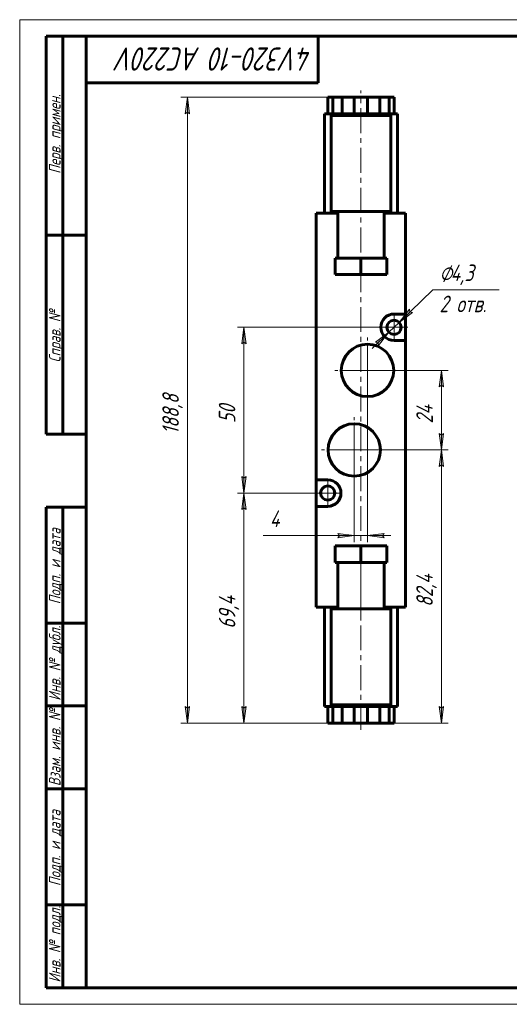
# Model space of a CAD drawing. Header units: millimetres. Extents: x 0 to 420, y 0 to 297.
# Tile 1 of 3: x 0 to 148, y 0 to 297. Entities that reach past the tile are written whole.
import ezdxf

# ---------------------------------------------------------------- set-up
doc = ezdxf.new("R2010")
doc.units = ezdxf.units.MM
for name, pattern in [('K5LT_AXLED', [12, 7.5, -1.5, 1.5, -1.5]), ('K5LT_BASIC', [0]), ('K5LT_THIN', [0])]:
    doc.linetypes.add(name, pattern=pattern)
doc.layers.add('Системный слой', color=7, linetype='Continuous')
doc.layers.add('Системный слой (1)', color=7, linetype='Continuous', true_color=0x6c6c6c)
doc.styles.add('KDIMTEXTSTYLE', font='txt', dxfattribs={"width": 0.96, "oblique": 15, "height": 5})
doc.styles.add('KTEXTSTYLE', font='txt', dxfattribs={"width": 0.96, "height": 5})
doc.dimstyles.new('KDIMSTYLE (1.00)', dxfattribs={"dimtxt": 5, "dimasz": 1, "dimexe": 2, "dimexo": 0, "dimgap": 1, "dimtad": 1, "dimtxsty": 'KDIMTEXTSTYLE', "dimsah": 1, "dimcen": 0, "dimdle": 1, "dimadec": 0, "dimazin": 0, "dimtfac": 0.667, "dimtmove": 0, "dimatfit": 3, "dimfxl": 1, "dimtvp": 1, "dimtolj": 1, "dimtzin": 0, "dimarcsym": 0})

# ---------------------------------------------------------------- blocks, each defined once
blk = doc.blocks.new('U9')
at = {"layer": 'Системный слой (1)', "color": 143, "linetype": 'K5LT_BASIC', "lineweight": 60, "true_color": 0x33acca}
for p, q in [((91.89, 238.61), (95.89, 238.61)), ((109.89, 238.61), (113.89, 238.61))]:
    blk.add_line(p, q, dxfattribs=at)
blk = doc.blocks.new('U10')
at = {"layer": 'Системный слой (1)', "color": 143, "linetype": 'K5LT_BASIC', "lineweight": 60, "true_color": 0x33acca}
for p, q in [((91.89, 119.81), (95.89, 119.81)), ((109.89, 119.81), (113.89, 119.81))]:
    blk.add_line(p, q, dxfattribs=at)
blk = doc.blocks.new('U11')
at = {"layer": 'Системный слой (1)', "color": 30, "linetype": 'K5LT_AXLED', "lineweight": 18, "true_color": 0xff8000}
for q in [(92.89, 158.36), (88.74, 154.21), (97.04, 154.21), (92.89, 150.06)]:
    blk.add_line((92.89, 154.21), q, dxfattribs=at)
blk = doc.blocks.new('U12')
at = {"layer": 'Системный слой (1)', "color": 30, "linetype": 'K5LT_AXLED', "lineweight": 18, "true_color": 0xff8000}
for q in [(100.89, 177.11), (90.99, 167.21), (110.79, 167.21), (100.89, 157.31)]:
    blk.add_line((100.89, 167.21), q, dxfattribs=at)
blk = doc.blocks.new('U13')
at = {"layer": 'Системный слой (1)', "color": 30, "linetype": 'K5LT_AXLED', "lineweight": 18, "true_color": 0xff8000}
for q in [(104.89, 201.11), (94.99, 191.21), (114.79, 191.21), (104.89, 181.31)]:
    blk.add_line((104.89, 191.21), q, dxfattribs=at)
blk = doc.blocks.new('U14')
at = {"layer": 'Системный слой (1)', "color": 30, "linetype": 'K5LT_AXLED', "lineweight": 18, "true_color": 0xff8000}
for q in [(112.89, 208.36), (108.74, 204.21), (117.04, 204.21), (112.89, 200.06)]:
    blk.add_line((112.89, 204.21), q, dxfattribs=at)
blk = doc.blocks.new('D13')
at = {"layer": 'Системный слой (1)'}
for points in [[(68.29, 199.21), (67.63, 204.21), (66.97, 199.21), (67.63, 199.71)], [(67.63, 154.21), (68.29, 159.21), (67.63, 158.71), (66.97, 159.21)]]:
    blk.add_hatch(color=7, dxfattribs=at).paths.add_polyline_path(points)
at = {"layer": 'Системный слой (1)', "color": 7, "linetype": 'K5LT_THIN', "lineweight": 18, "true_color": 0xffffff}
for p, q in [((112.89, 204.21), (65.63, 204.21)), ((66.97, 199.21), (67.63, 204.21)), ((67.63, 204.21), (68.29, 199.21)), ((67.63, 199.71), (66.97, 199.21)), ((68.29, 199.21), (67.63, 199.71)), ((67.63, 154.21), (66.97, 159.21)), ((66.97, 159.21), (67.63, 158.71)), ((67.63, 158.71), (68.29, 159.21)), ((68.29, 159.21), (67.63, 154.21)), ((92.89, 154.21), (65.63, 154.21))]:
    blk.add_line(p, q, dxfattribs=at)
blk.add_wipeout([(66.63, 175.32), (59.25, 175.32), (59.25, 182.78), (66.63, 182.78)]).dxf.layer = 'Системный слой (1)'
blk.add_line((67.63, 154.21), (67.63, 204.21), dxfattribs=at)
at = {"layer": 'Системный слой (1)', "color": 7, "insert": (60.04, 175.32), "char_height": 5, "attachment_point": 1, "rotation": 90, "style": 'KTEXTSTYLE'}
blk.add_mtext('\\fArial|b0|c204|p34;\\H5.0;\\W1.000;\\Q15;\\fGOST Type AU|b0|i0|c204|p34;\\Q15;\\W0.960;50', dxfattribs=at)
blk = doc.blocks.new('KDIMARROW_01')
at = {"layer": 'Системный слой'}
blk.add_hatch(color=0, dxfattribs=at).paths.add_polyline_path([(-5, -0.66), (0, 0), (-5, 0.66), (-4.5, 0)])
at = {"layer": 'Системный слой', "color": 0, "linetype": 'K5LT_THIN', "lineweight": 18}
for p, q in [((-4.5, 0), (-5, 0.66)), ((-5, 0.66), (0, 0)), ((0, 0), (-5, -0.66)), ((-5, -0.66), (-4.5, 0))]:
    blk.add_line(p, q, dxfattribs=at)
at = {"layer": 'Системный слой (1)', "color": 0, "linetype": 'K5LT_THIN', "lineweight": 18}
blk.add_line((102.89, 179.21), (101.89, 179.21), dxfattribs=at)
blk = doc.blocks.new('D14')
at = {"layer": 'Системный слой (1)'}
for points in [[(127.84, 186.21), (127.18, 191.21), (126.52, 186.21), (127.18, 186.71)], [(127.18, 167.21), (127.84, 172.21), (127.18, 171.71), (126.52, 172.21)]]:
    blk.add_hatch(color=7, dxfattribs=at).paths.add_polyline_path(points)
at = {"layer": 'Системный слой (1)', "color": 7, "linetype": 'K5LT_THIN', "lineweight": 18, "true_color": 0xffffff}
for p, q in [((104.89, 191.21), (129.18, 191.21)), ((126.52, 186.21), (127.18, 191.21)), ((127.18, 191.21), (127.84, 186.21)), ((127.18, 186.71), (126.52, 186.21)), ((127.84, 186.21), (127.18, 186.71)), ((127.18, 167.21), (126.52, 172.21)), ((126.52, 172.21), (127.18, 171.71)), ((127.18, 171.71), (127.84, 172.21)), ((127.84, 172.21), (127.18, 167.21)), ((100.89, 167.21), (129.18, 167.21))]:
    blk.add_line(p, q, dxfattribs=at)
blk.add_wipeout([(126.18, 175.19), (118.8, 175.19), (118.8, 182.9), (126.18, 182.9)]).dxf.layer = 'Системный слой (1)'
blk.add_line((127.18, 167.21), (127.18, 191.21), dxfattribs=at)
at = {"layer": 'Системный слой (1)', "color": 7, "insert": (119.59, 175.19), "char_height": 5, "attachment_point": 1, "rotation": 90, "style": 'KTEXTSTYLE'}
blk.add_mtext('\\fArial|b0|c204|p34;\\H5.0;\\W1.000;\\Q15;\\fGOST Type AU|b0|i0|c204|p34;\\Q15;\\W0.960;24', dxfattribs=at)
blk = doc.blocks.new('D15')
at = {"layer": 'Системный слой (1)'}
for points in [[(114.43, 205.7), (118.48, 208.71), (117.66, 208.84), (117.56, 209.66)], [(108.21, 198.75), (111.34, 202.71), (107.3, 199.7), (108.11, 199.57)]]:
    blk.add_hatch(color=7, dxfattribs=at).paths.add_polyline_path(points)
at = {"layer": 'Системный слой (1)', "color": 7, "linetype": 'K5LT_THIN', "lineweight": 18, "true_color": 0xffffff}
for p, q in [((114.43, 205.7), (124.59, 215.56)), ((114.43, 205.7), (119.45, 210.58)), ((117.56, 209.66), (114.43, 205.7)), ((114.43, 205.7), (118.48, 208.71)), ((117.66, 208.84), (117.56, 209.66)), ((118.48, 208.71), (117.66, 208.84)), ((111.34, 202.71), (114.43, 205.7)), ((111.34, 202.71), (106.32, 197.83)), ((111.34, 202.71), (107.3, 199.7)), ((108.21, 198.75), (111.34, 202.71)), ((107.3, 199.7), (108.11, 199.57)), ((108.11, 199.57), (108.21, 198.75))]:
    blk.add_line(p, q, dxfattribs=at)
blk.add_wipeout([(126.59, 207.18), (126.59, 223.95), (141.96, 223.95), (141.96, 207.18)]).dxf.layer = 'Системный слой (1)'
blk.add_line((124.59, 215.56), (144.6, 215.56), dxfattribs=at)
at = {"layer": 'Системный слой (1)', "color": 7, "char_height": 5, "attachment_point": 1, "style": 'KTEXTSTYLE'}
for s, insert in [('\\fArial|b0|c204|p34;\\H5.0;\\W1.000;\\Q15;\\fGOST Type AU|b0|i0|c204|p34;\\Q15;\\W0.960;⌀', (126.59, 223.15)), ('\\fArial|b0|c204|p34;\\H5.0;\\W1.000;\\Q15;\\fGOST Type AU|b0|i0|c204|p34;\\Q15;\\W0.960;4,3', (129.9, 223.15)), ('\\fArial|b0|c204|p34;\\H5.0;\\W1.000;\\Q15;\\fGOST Type AU|b0|i0|c204|p34;\\Q15;\\W0.960;2 отв.', (126.59, 213.77))]:
    blk.add_mtext(s, dxfattribs=dict(at, insert=insert))
blk = doc.blocks.new('D16')
at = {"layer": 'Системный слой (1)'}
for points in [[(127.84, 162.21), (127.18, 167.21), (126.52, 162.21), (127.18, 162.71)], [(127.18, 84.81), (127.84, 89.81), (127.18, 89.31), (126.52, 89.81)]]:
    blk.add_hatch(color=7, dxfattribs=at).paths.add_polyline_path(points)
at = {"layer": 'Системный слой (1)', "color": 7, "linetype": 'K5LT_THIN', "lineweight": 18, "true_color": 0xffffff}
for p, q in [((100.89, 167.21), (129.18, 167.21)), ((126.52, 162.21), (127.18, 167.21)), ((127.18, 167.21), (127.84, 162.21)), ((127.18, 162.71), (126.52, 162.21)), ((127.84, 162.21), (127.18, 162.71)), ((127.18, 84.81), (126.52, 89.81)), ((126.52, 89.81), (127.18, 89.31)), ((127.18, 89.31), (127.84, 89.81)), ((127.84, 89.81), (127.18, 84.81)), ((102.89, 84.81), (129.18, 84.81))]:
    blk.add_line(p, q, dxfattribs=at)
blk.add_wipeout([(126.18, 119.87), (118.8, 119.87), (118.8, 131.65), (126.18, 131.65)]).dxf.layer = 'Системный слой (1)'
blk.add_line((127.18, 84.81), (127.18, 167.21), dxfattribs=at)
at = {"layer": 'Системный слой (1)', "color": 7, "insert": (119.59, 119.87), "char_height": 5, "attachment_point": 1, "rotation": 90, "style": 'KTEXTSTYLE'}
blk.add_mtext('\\fArial|b0|c204|p34;\\H5.0;\\W1.000;\\Q15;\\fGOST Type AU|b0|i0|c204|p34;\\Q15;\\W0.960;82,4', dxfattribs=at)
blk = doc.blocks.new('D17')
at = {"layer": 'Системный слой (1)'}
for points in [[(51.25, 268.61), (50.59, 273.61), (49.93, 268.61), (50.59, 269.11)], [(50.59, 84.81), (51.25, 89.81), (50.59, 89.31), (49.93, 89.81)]]:
    blk.add_hatch(color=7, dxfattribs=at).paths.add_polyline_path(points)
at = {"layer": 'Системный слой (1)', "color": 7, "linetype": 'K5LT_THIN', "lineweight": 18, "true_color": 0xffffff}
for p, q in [((102.89, 273.61), (48.59, 273.61)), ((49.93, 268.61), (50.59, 273.61)), ((50.59, 273.61), (51.25, 268.61)), ((50.59, 269.11), (49.93, 268.61)), ((51.25, 268.61), (50.59, 269.11)), ((50.59, 84.81), (49.93, 89.81)), ((49.93, 89.81), (50.59, 89.31)), ((50.59, 89.31), (51.25, 89.81)), ((51.25, 89.81), (50.59, 84.81)), ((102.89, 84.81), (48.59, 84.81))]:
    blk.add_line(p, q, dxfattribs=at)
blk.add_wipeout([(49.59, 171.95), (42.21, 171.95), (42.21, 185.89), (49.59, 185.89)]).dxf.layer = 'Системный слой (1)'
blk.add_line((50.59, 273.61), (50.59, 84.81), dxfattribs=at)
at = {"layer": 'Системный слой (1)', "color": 7, "insert": (43.01, 171.95), "char_height": 5, "attachment_point": 1, "rotation": 90, "style": 'KTEXTSTYLE'}
blk.add_mtext('\\fArial|b0|c204|p34;\\H5.0;\\W1.000;\\Q15;\\fGOST Type AU|b0|i0|c204|p34;\\Q15;\\W0.960;188,8', dxfattribs=at)
blk = doc.blocks.new('D18')
at = {"layer": 'Системный слой (1)'}
for points in [[(68.29, 149.21), (67.63, 154.21), (66.97, 149.21), (67.63, 149.71)], [(67.63, 84.81), (68.29, 89.81), (67.63, 89.31), (66.97, 89.81)]]:
    blk.add_hatch(color=7, dxfattribs=at).paths.add_polyline_path(points)
at = {"layer": 'Системный слой (1)', "color": 7, "linetype": 'K5LT_THIN', "lineweight": 18, "true_color": 0xffffff}
for p, q in [((92.89, 154.21), (65.63, 154.21)), ((66.97, 149.21), (67.63, 154.21)), ((67.63, 154.21), (68.29, 149.21)), ((67.63, 149.71), (66.97, 149.21)), ((68.29, 149.21), (67.63, 149.71)), ((67.63, 84.81), (66.97, 89.81)), ((66.97, 89.81), (67.63, 89.31)), ((67.63, 89.31), (68.29, 89.81)), ((68.29, 89.81), (67.63, 84.81)), ((102.89, 84.81), (65.63, 84.81))]:
    blk.add_line(p, q, dxfattribs=at)
blk.add_wipeout([(66.63, 113.3), (59.25, 113.3), (59.25, 125.21), (66.63, 125.21)]).dxf.layer = 'Системный слой (1)'
blk.add_line((67.63, 84.81), (67.63, 154.21), dxfattribs=at)
at = {"layer": 'Системный слой (1)', "color": 7, "insert": (60.04, 113.3), "char_height": 5, "attachment_point": 1, "rotation": 90, "style": 'KTEXTSTYLE'}
blk.add_mtext('\\fArial|b0|c204|p34;\\H5.0;\\W1.000;\\Q15;\\fGOST Type AU|b0|i0|c204|p34;\\Q15;\\W0.960;69,4', dxfattribs=at)
blk = doc.blocks.new('D19')
at = {"layer": 'Системный слой (1)'}
for points in [[(95.89, 140.73), (100.89, 141.39), (95.89, 142.04), (96.39, 141.39)], [(109.39, 141.39), (109.89, 142.04), (104.89, 141.39), (109.89, 140.73)]]:
    blk.add_hatch(color=7, dxfattribs=at).paths.add_polyline_path(points)
at = {"layer": 'Системный слой (1)', "color": 7, "linetype": 'K5LT_THIN', "lineweight": 18, "true_color": 0xffffff}
for p, q in [((104.89, 191.21), (104.89, 139.39)), ((100.89, 167.21), (100.89, 139.39)), ((100.89, 141.39), (82.29, 141.39)), ((100.89, 141.39), (93.89, 141.39)), ((100.89, 141.39), (95.89, 142.04)), ((95.89, 142.04), (96.39, 141.39)), ((96.39, 141.39), (95.89, 140.73)), ((95.89, 140.73), (100.89, 141.39)), ((100.89, 141.39), (104.89, 141.39)), ((109.89, 142.04), (104.89, 141.39)), ((104.89, 141.39), (109.89, 140.73)), ((104.89, 141.39), (111.89, 141.39)), ((109.39, 141.39), (109.89, 142.04)), ((109.89, 140.73), (109.39, 141.39))]:
    blk.add_line(p, q, dxfattribs=at)
blk.add_wipeout([(75.42, 142.39), (75.42, 149.77), (80.09, 149.77), (80.09, 142.39)]).dxf.layer = 'Системный слой (1)'
blk.add_line((82.29, 141.39), (73.42, 141.39), dxfattribs=at)
at = {"layer": 'Системный слой (1)', "color": 7, "insert": (75.42, 148.97), "char_height": 5, "attachment_point": 1, "style": 'KTEXTSTYLE'}
blk.add_mtext('\\fArial|b0|c204|p34;\\H5.0;\\W1.000;\\Q15;\\fGOST Type AU|b0|i0|c204|p34;\\Q15;\\W0.960;4', dxfattribs=at)
blk = doc.blocks.new('U15')
at = {"color": 7, "linetype": 'K5LT_THIN', "lineweight": 18, "true_color": 0xffffff}
for p, q in [((0, 0), (0, 297)), ((0, 297), (420, 297)), ((420, 0), (0, 0))]:
    blk.add_line(p, q, dxfattribs=at)
at = {"color": 143, "linetype": 'K5LT_BASIC', "lineweight": 60, "true_color": 0x33acca}
for p, q in [((8, 172), (8, 292)), ((20, 292), (8, 292)), ((13, 172), (13, 292)), ((20, 5), (20, 292)), ((20, 292), (415, 292)), ((90, 292), (90, 278)), ((90, 278), (20, 278)), ((20, 232), (8, 232)), ((20, 172), (8, 172)), ((8, 5), (8, 150)), ((20, 150), (8, 150)), ((13, 5), (13, 150)), ((20, 115), (8, 115)), ((20, 90), (8, 90)), ((20, 65), (8, 65)), ((20, 30), (8, 30)), ((20, 5), (8, 5)), ((415, 5), (20, 5))]:
    blk.add_line(p, q, dxfattribs=at)
at = {"color": 7, "attachment_point": 1, "style": 'KTEXTSTYLE'}
for s, insert, char_height, rotation in [('\\fArial|b0|c204|p34;\\H5.0;\\W1.000;\\Q15;\\fGOST Type AU|b0|i0|c204|p34;\\Q15;\\W0.960;\\H7.00;4V320-10 AC220V', (88.13, 281.64), 7, 180), ('\\fArial|b0|c204|p34;\\H5.0;\\W1.000;\\Q15;\\fGOST Type AU|b0|i0|c204|p34;\\Q15;\\W0.960;\\H3.50;Перв. примен.', (8.82, 250.52), 3.5, 90), ('\\fArial|b0|c204|p34;\\H5.0;\\W1.000;\\Q15;\\fGOST Type AU|b0|i0|c204|p34;\\Q15;\\W0.960;\\H3.50;Справ. №', (8.82, 193.63), 3.5, 90), ('\\fArial|b0|c204|p34;\\H5.0;\\W1.000;\\Q15;\\fGOST Type AU|b0|i0|c204|p34;\\Q15;\\W0.960;\\H3.50;Подп. и дата', (8.82, 120.66), 3.5, 90), ('\\fArial|b0|c204|p34;\\H5.0;\\W1.000;\\Q15;\\fGOST Type AU|b0|i0|c204|p34;\\Q15;\\W0.960;\\H3.50;Инв. № дубл.', (8.82, 91.57), 3.5, 90), ('\\fArial|b0|c204|p34;\\H5.0;\\W1.000;\\Q15;\\fGOST Type AU|b0|i0|c204|p34;\\Q15;\\W0.960;\\H3.50;Взам. инв. №', (8.82, 65.8), 3.5, 90), ('\\fArial|b0|c204|p34;\\H5.0;\\W1.000;\\Q15;\\fGOST Type AU|b0|i0|c204|p34;\\Q15;\\W0.960;\\H3.50;Подп. и дата', (8.82, 35.66), 3.5, 90), ('\\fArial|b0|c204|p34;\\H5.0;\\W1.000;\\Q15;\\fGOST Type AU|b0|i0|c204|p34;\\Q15;\\W0.960;\\H3.50;Инв. № подл.', (8.82, 6.57), 3.5, 90)]:
    blk.add_mtext(s, dxfattribs=dict(at, insert=insert, char_height=char_height, rotation=rotation))

msp = doc.modelspace()

# ---------------------------------------------------------------- linework, layer by layer
at = {"layer": 'Системный слой (1)', "color": 143, "linetype": 'K5LT_BASIC', "lineweight": 60, "true_color": 0x33acca}
for p, q in [((92.887, 273.606), (94.409, 273.606)), ((92.887, 268.606), (92.887, 273.606)), ((94.409, 273.606), (97.222, 273.606)), ((94.409, 268.606), (94.409, 273.606)), ((97.222, 273.606), (100.898, 273.606)), ((97.222, 268.606), (97.222, 273.606)), ((100.898, 268.606), (100.898, 273.606)), ((100.898, 273.606), (104.876, 273.606)), ((104.876, 268.606), (104.876, 273.606)), ((104.876, 273.606), (108.551, 273.606)), ((108.551, 273.606), (111.364, 273.606)), ((108.551, 268.606), (108.551, 273.606)), ((111.364, 273.606), (112.887, 273.606)), ((111.364, 268.606), (111.364, 273.606)), ((112.887, 268.606), (112.887, 273.606)), ((91.887, 268.606), (113.887, 268.606)), ((91.887, 238.606), (91.887, 268.606)), ((93.887, 268.106), (93.887, 239.106)), ((111.887, 268.106), (93.887, 268.106)), ((111.887, 239.106), (111.887, 268.106)), ((113.887, 238.606), (113.887, 268.606)), ((89.387, 238.606), (89.387, 158.206)), ((91.887, 238.606), (89.387, 238.606)), ((93.887, 239.106), (111.887, 239.106)), ((95.887, 239.106), (95.887, 225.106)), ((109.887, 239.106), (109.887, 225.106)), ((116.387, 238.606), (113.887, 238.606)), ((116.387, 238.606), (116.387, 208.206)), ((102.887, 225.106), (95.092, 225.106)), ((95.092, 225.106), (95.092, 220.106)), ((102.887, 225.106), (102.887, 220.106)), ((110.681, 225.106), (102.887, 225.106)), ((110.681, 225.106), (110.681, 220.106)), ((102.887, 220.106), (95.092, 220.106)), ((110.681, 220.106), (102.887, 220.106)), ((116.387, 208.206), (112.887, 208.206)), ((116.387, 208.206), (116.387, 200.206)), ((112.887, 200.206), (116.387, 200.206)), ((116.387, 200.206), (116.387, 119.806)), ((89.387, 150.206), (89.387, 158.206)), ((92.887, 158.206), (89.387, 158.206)), ((89.387, 150.206), (89.387, 119.806)), ((89.387, 150.206), (92.887, 150.206)), ((95.092, 133.306), (95.092, 138.306)), ((102.887, 138.306), (95.092, 138.306)), ((102.887, 133.306), (102.887, 138.306)), ((110.681, 138.306), (102.887, 138.306)), ((110.681, 133.306), (110.681, 138.306)), ((102.887, 133.306), (95.092, 133.306)), ((95.887, 119.306), (95.887, 133.306)), ((110.681, 133.306), (102.887, 133.306)), ((109.887, 119.306), (109.887, 133.306)), ((91.887, 119.806), (89.387, 119.806)), ((91.887, 119.806), (91.887, 89.806)), ((93.887, 119.306), (111.887, 119.306)), ((93.887, 90.306), (93.887, 119.306)), ((111.887, 119.306), (111.887, 90.306)), ((116.387, 119.806), (113.887, 119.806)), ((113.887, 119.806), (113.887, 89.806)), ((91.887, 89.806), (113.887, 89.806)), ((92.887, 89.806), (92.887, 84.806)), ((111.887, 90.306), (93.887, 90.306)), ((94.409, 89.806), (94.409, 84.806)), ((97.222, 89.806), (97.222, 84.806)), ((100.898, 89.806), (100.898, 84.806)), ((104.876, 89.806), (104.876, 84.806)), ((108.551, 89.806), (108.551, 84.806)), ((111.364, 89.806), (111.364, 84.806)), ((112.887, 89.806), (112.887, 84.806)), ((92.887, 84.806), (94.409, 84.806)), ((94.409, 84.806), (97.222, 84.806)), ((97.222, 84.806), (100.898, 84.806)), ((100.898, 84.806), (104.876, 84.806)), ((104.876, 84.806), (108.551, 84.806)), ((108.551, 84.806), (111.364, 84.806)), ((111.364, 84.806), (112.887, 84.806))]:
    msp.add_line(p, q, dxfattribs=at)
at = {"layer": 'Системный слой (1)', "color": 30, "linetype": 'K5LT_AXLED', "lineweight": 18, "true_color": 0xff8000}
for p, q in [((102.887, 82.806), (102.887, 275.606)), ((102.887, 117.306), (102.887, 135.306))]:
    msp.add_line(p, q, dxfattribs=at)
at = {"layer": 'Системный слой (1)', "color": 143, "linetype": 'K5LT_BASIC', "lineweight": 60, "true_color": 0x33acca}
for centre, radius in [((112.887, 204.206), 2.15), ((104.887, 191.206), 7.9), ((100.887, 167.206), 7.9), ((92.887, 154.206), 2.15)]:
    msp.add_circle(centre, radius, dxfattribs=at)
for centre, start, end in [((112.887, 204.206), 90, 270), ((92.887, 154.206), 270, 90)]:
    msp.add_arc(centre, 4, start, end, dxfattribs=at)

# ---------------------------------------------------------------- block references
at = {"layer": 'Системный слой (1)'}
for name in ['U9', 'U14', 'U13', 'U12', 'U11', 'U10']:
    msp.add_blockref(name, (0, 0), dxfattribs=at)

# ---------------------------------------------------------------- next in the draw order: dimensions: what is measured, and where the dimension line sits
at = {"layer": 'Системный слой (1)', "color": 7}
dim = msp.add_linear_dim(base=(67.627, 154.206), p1=(112.887, 204.206), p2=(92.887, 154.206), angle=90, dimstyle='KDIMSTYLE (1.00)', override={"dimexo": 0, "dimpost": '\\fGOST Type AU|b0|c204|p34;\\H5.0;\\W0.960;\\Q15;<>', "dimblk1": 'KDIMARROW_01', "dimblk2": 'KDIMARROW_01', "dimse1": 0, "dimse2": 0, "dimclrt": 7, "dimtol": 1, "dimtp": 0, "dimtm": 0, "dimtdec": 5, "dimtolj": 1}, dxfattribs=at)
dim.commit()
dim.dimension.update_dxf_attribs({"geometry": 'D13', "text_midpoint": (67.627, 179.206), "dimtype": 160})

# ---------------------------------------------------------------- next in the draw order: dimensions: what is measured, and where the dimension line sits
dim = msp.add_diameter_dim_2p(p1=(111.344, 202.709), p2=(114.43, 205.703), dimstyle='KDIMSTYLE (1.00)', override={"dimtih": 1, "dimtoh": 1, "dimpost": '\\fGOST Type AU|b0|c204|p34;\\H5.0;\\W0.960;\\Q15;<>\\X\\fGOST Type AU|b0|c204|p34;\\H5.0;\\W0.960;\\Q15;\\fGOST Type AU|b0|i0|c204|p34;\\Q15;2 отв.', "dimblk1": 'KDIMARROW_01', "dimblk2": 'KDIMARROW_01', "dimclrt": 7, "dimtol": 1, "dimtp": 0, "dimtm": 0, "dimtdec": 5, "dimtmove": 1, "dimatfit": 2, "dimtolj": 1}, dxfattribs=at)
dim.commit()
dim.dimension.update_dxf_attribs({"geometry": 'D15', "text_midpoint": (126.591, 215.565)})
dim = msp.add_linear_dim(base=(127.178, 167.206), p1=(104.887, 191.206), p2=(100.887, 167.206), angle=90, dimstyle='KDIMSTYLE (1.00)', override={"dimexo": 0, "dimpost": '\\fGOST Type AU|b0|c204|p34;\\H5.0;\\W0.960;\\Q15;<>', "dimblk1": 'KDIMARROW_01', "dimblk2": 'KDIMARROW_01', "dimse1": 0, "dimse2": 0, "dimclrt": 7, "dimtol": 1, "dimtp": 0, "dimtm": 0, "dimtdec": 5, "dimtolj": 1}, dxfattribs=at)
dim.commit()
dim.dimension.update_dxf_attribs({"geometry": 'D14', "text_midpoint": (127.178, 179.206), "dimtype": 160})

# ---------------------------------------------------------------- next in the draw order: dimensions: what is measured, and where the dimension line sits
dim = msp.add_linear_dim(base=(127.178, 84.806), p1=(100.887, 167.206), p2=(102.887, 84.806), angle=90, dimstyle='KDIMSTYLE (1.00)', override={"dimexo": 0, "dimpost": '\\fGOST Type AU|b0|c204|p34;\\H5.0;\\W0.960;\\Q15;<>', "dimblk1": 'KDIMARROW_01', "dimblk2": 'KDIMARROW_01', "dimse1": 0, "dimse2": 0, "dimclrt": 7, "dimtol": 1, "dimtp": 0, "dimtm": 0, "dimtdec": 5, "dimtolj": 1}, dxfattribs=at)
dim.commit()
dim.dimension.update_dxf_attribs({"geometry": 'D16', "text_midpoint": (127.178, 126.006), "dimtype": 160})

# ---------------------------------------------------------------- next in the draw order: dimensions: what is measured, and where the dimension line sits
dim = msp.add_linear_dim(base=(50.593, 273.606), p1=(102.887, 84.806), p2=(102.887, 273.606), angle=90, dimstyle='KDIMSTYLE (1.00)', override={"dimexo": 0, "dimpost": '\\fGOST Type AU|b0|c204|p34;\\H5.0;\\W0.960;\\Q15;<>', "dimblk1": 'KDIMARROW_01', "dimblk2": 'KDIMARROW_01', "dimse1": 0, "dimse2": 0, "dimclrt": 7, "dimtol": 1, "dimtp": 0, "dimtm": 0, "dimtdec": 5, "dimtolj": 1}, dxfattribs=at)
dim.commit()
dim.dimension.update_dxf_attribs({"geometry": 'D17', "text_midpoint": (50.593, 179.206), "dimtype": 160})

# ---------------------------------------------------------------- next in the draw order: dimensions: what is measured, and where the dimension line sits
dim = msp.add_linear_dim(base=(67.627, 84.806), p1=(92.887, 154.206), p2=(102.887, 84.806), angle=90, dimstyle='KDIMSTYLE (1.00)', override={"dimexo": 0, "dimpost": '\\fGOST Type AU|b0|c204|p34;\\H5.0;\\W0.960;\\Q15;<>', "dimblk1": 'KDIMARROW_01', "dimblk2": 'KDIMARROW_01', "dimse1": 0, "dimse2": 0, "dimclrt": 7, "dimtol": 1, "dimtp": 0, "dimtm": 0, "dimtdec": 5, "dimtolj": 1}, dxfattribs=at)
dim.commit()
dim.dimension.update_dxf_attribs({"geometry": 'D18', "text_midpoint": (67.627, 119.506), "dimtype": 160})

# ---------------------------------------------------------------- next in the draw order: dimensions: what is measured, and where the dimension line sits
dim = msp.add_linear_dim(base=(100.887, 141.385), p1=(104.887, 191.206), p2=(100.887, 167.206), dimstyle='KDIMSTYLE (1.00)', override={"dimexo": 0, "dimtoh": 1, "dimpost": '\\fGOST Type AU|b0|c204|p34;\\H5.0;\\W0.960;\\Q15;<>', "dimblk1": 'KDIMARROW_01', "dimblk2": 'KDIMARROW_01', "dimse1": 0, "dimse2": 0, "dimclrt": 7, "dimtol": 1, "dimtp": 0, "dimtm": 0, "dimtdec": 5, "dimtmove": 1, "dimtolj": 1}, dxfattribs=at)
dim.commit()
dim.dimension.update_dxf_attribs({"geometry": 'D19', "text_midpoint": (77.855, 141.385), "dimtype": 160})

# ---------------------------------------------------------------- next in the draw order: block references
msp.add_blockref('U15', (0, 0))

doc.saveas('drawing.dxf')
